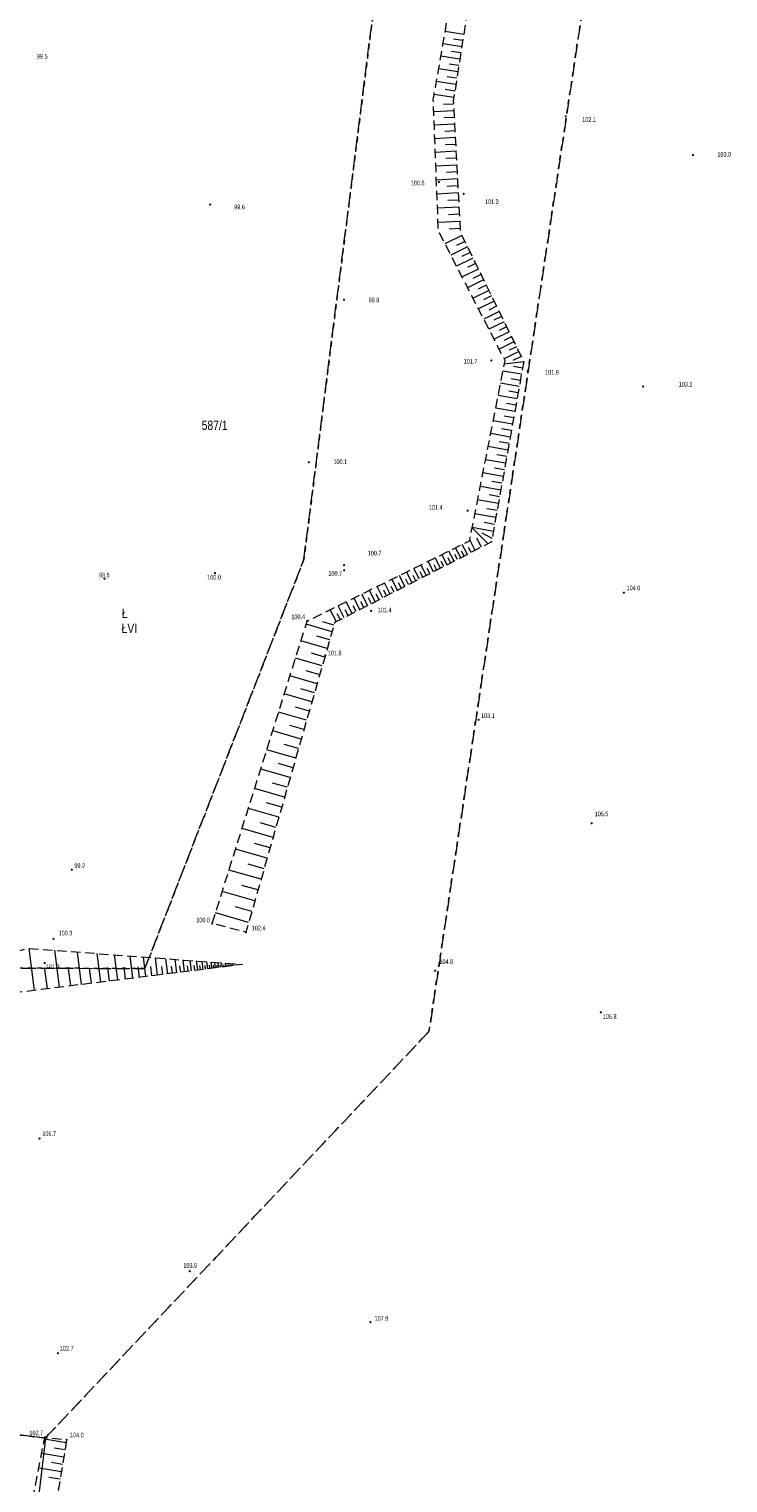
# Model space of a CAD drawing. Header units: inches. Extents: x 6497603 to 6502483, y 5925790 to 5934357.
# Tile 213 of 256: x 6501354 to 6501466, y 5926423 to 5926655. Entities that reach past the tile are written whole.
import ezdxf
from ezdxf.enums import TextEntityAlignment as Align

# ---------------------------------------------------------------- set-up
doc = ezdxf.new("R2010")
doc.units = ezdxf.units.IN
doc.header["$MEASUREMENT"] = 0
for name, pattern in [('1.5_0.75', [2.25, 1.5, -0.75]), ('219-1000', [0, 0]), ('egkk-1000', [3, 2.25, -0.75]), ('egug-1000', [1.5, 0.75, -0.75])]:
    doc.linetypes.add(name, pattern=pattern)
for name, color, linetype in [('000 Inne (niezydentyfikowane)', 7, 'Continuous'), ('203-punkt graniczny', 7, 'Continuous'), ('209-oznaczenie konturu klasyfikacyjnego', 7, 'Continuous'), ('210-oznaczenie konturu użytku gruntowego', 7, 'Continuous'), ('211-numer działki ewidencyjnej', 7, 'Continuous'), ('217-kontur klasyfikacyjny', 7, 'Continuous'), ('218-kontur użytku gruntowego', 7, 'Continuous'), ('219-działka ewidencyjna', 7, 'Continuous'), ('pikieta naturalna', 7, 'Continuous'), ('pikieta naturalna-Atr2', 7, 'Continuous'), ('skarpa nieumocniona', 7, 'Continuous')]:
    doc.layers.add(name, color=color, linetype=linetype)
doc.styles.get("Standard").update_dxf_attribs({"font": 'arial.ttf'})

# ---------------------------------------------------------------- blocks, each defined once
blk = doc.blocks.new('203')
at = {"linetype": 'Continuous', "lineweight": 0}
h = blk.add_hatch(color=0, dxfattribs=at)
edge = h.paths.add_edge_path()
edge.add_arc((0, 0), 0.09, 0, 360)
blk = doc.blocks.new('PW01')
at = {"linetype": 'Continuous', "lineweight": 13}
h = blk.add_hatch(color=0, dxfattribs=at)
edge = h.paths.add_edge_path()
edge.add_arc((0, 0), 0.18, 0, 360)

msp = doc.modelspace()

# ---------------------------------------------------------------- linework, layer by layer
at = {"layer": '000 Inne (niezydentyfikowane)', "color": 7, "linetype": 'Continuous', "lineweight": 18, "flags": 128}
for points in [[(6501423.96, 5926654.24), (6501421, 5926654.71)], [(6501423.8, 5926653.26), (6501422.32, 5926653.49)], [(6501423.34, 5926650.28), (6501420.31, 5926650.75)], [(6501423.65, 5926652.27), (6501420.66, 5926652.74)], [(6501423.5, 5926651.28), (6501421.99, 5926651.51)], [(6501423.02, 5926648.26), (6501419.96, 5926648.74)], [(6501423.18, 5926649.27), (6501421.66, 5926649.51)], [(6501422.71, 5926646.22), (6501419.61, 5926646.7)], [(6501422.87, 5926647.24), (6501421.33, 5926647.48)], [(6501422.38, 5926644.15), (6501419.25, 5926644.64)], [(6501422.55, 5926645.19), (6501420.99, 5926645.43)], [(6501422.38, 5926642.04), (6501419.17, 5926641.87)], [(6501422.33, 5926643.1), (6501420.73, 5926643.02)], [(6501422.5, 5926639.9), (6501419.26, 5926639.73)], [(6501422.44, 5926640.97), (6501420.83, 5926640.88)], [(6501422.61, 5926637.74), (6501419.34, 5926637.56)], [(6501422.55, 5926638.82), (6501420.93, 5926638.73)], [(6501422.67, 5926636.65), (6501421.03, 5926636.56)], [(6501422.73, 5926635.55), (6501419.42, 5926635.38)], [(6501422.78, 5926634.45), (6501421.13, 5926634.37)], [(6501422.84, 5926633.35), (6501419.51, 5926633.17)], [(6501422.9, 5926632.24), (6501421.23, 5926632.15)], [(6501422.96, 5926631.13), (6501419.6, 5926630.95)], [(6501423.02, 5926630.01), (6501421.33, 5926629.92)], [(6501423.08, 5926628.88), (6501419.68, 5926628.7)], [(6501423.14, 5926627.75), (6501421.43, 5926627.66)], [(6501423.2, 5926626.62), (6501419.77, 5926626.44)], [(6501423.26, 5926625.48), (6501421.54, 5926625.39)], [(6501423.32, 5926624.33), (6501419.86, 5926624.15)], [(6501423.38, 5926623.18), (6501421.64, 5926623.09)], [(6501423.67, 5926622.08), (6501420.97, 5926620.76)], [(6501424.13, 5926621.14), (6501422.79, 5926620.49)], [(6501424.57, 5926620.24), (6501421.9, 5926618.93)], [(6501425.44, 5926618.46), (6501422.81, 5926617.17)], [(6501425.01, 5926619.35), (6501423.68, 5926618.7)], [(6501426.3, 5926616.71), (6501423.7, 5926615.44)], [(6501425.87, 5926617.58), (6501424.56, 5926616.94)], [(6501426.72, 5926615.84), (6501425.43, 5926615.21)], [(6501427.15, 5926614.98), (6501424.58, 5926613.73)], [(6501427.57, 5926614.12), (6501426.29, 5926613.5)], [(6501427.98, 5926613.27), (6501425.45, 5926612.04)], [(6501428.81, 5926611.59), (6501426.31, 5926610.37)], [(6501428.39, 5926612.43), (6501427.14, 5926611.81)], [(6501429.62, 5926609.93), (6501427.16, 5926608.72)], [(6501429.21, 5926610.76), (6501427.97, 5926610.15)], [(6501430.02, 5926609.11), (6501428.8, 5926608.51)], [(6501430.42, 5926608.29), (6501427.99, 5926607.1)], [(6501431.21, 5926606.67), (6501428.82, 5926605.5)], [(6501430.82, 5926607.48), (6501429.61, 5926606.89)], [(6501432, 5926605.07), (6501429.63, 5926603.92)], [(6501431.61, 5926605.87), (6501430.42, 5926605.29)], [(6501432.38, 5926604.28), (6501431.21, 5926603.71)], [(6501432.77, 5926603.5), (6501430.43, 5926602.36)], [(6501433.54, 5926601.85), (6501430.46, 5926601.47)], [(6501433.15, 5926602.72), (6501431.81, 5926602.09)], [(6501433.19, 5926599.87), (6501430.25, 5926600.4)], [(6501433.36, 5926600.85), (6501431.9, 5926601.11)], [(6501432.84, 5926597.91), (6501429.87, 5926598.44)], [(6501432.66, 5926596.92), (6501431.17, 5926597.19)], [(6501433.01, 5926598.89), (6501431.54, 5926599.16)], [(6501432.49, 5926595.93), (6501429.48, 5926596.46)], [(6501432.31, 5926594.93), (6501430.79, 5926595.2)], [(6501431.77, 5926591.89), (6501428.69, 5926592.44)], [(6501432.13, 5926593.92), (6501429.08, 5926594.46)], [(6501431.95, 5926592.91), (6501430.42, 5926593.18)], [(6501431.4, 5926589.83), (6501428.28, 5926590.39)], [(6501431.58, 5926590.86), (6501430.03, 5926591.14)], [(6501431.03, 5926587.75), (6501427.87, 5926588.31)], [(6501431.22, 5926588.79), (6501429.65, 5926589.07)], [(6501430.65, 5926585.65), (6501427.46, 5926586.21)], [(6501430.84, 5926586.7), (6501429.26, 5926586.98)], [(6501430.27, 5926583.52), (6501427.04, 5926584.09)], [(6501430.46, 5926584.58), (6501428.86, 5926584.87)], [(6501429.89, 5926581.36), (6501426.62, 5926581.94)], [(6501430.08, 5926582.44), (6501428.46, 5926582.73)], [(6501429.5, 5926579.18), (6501426.19, 5926579.77)], [(6501429.7, 5926580.27), (6501428.05, 5926580.57)], [(6501429.11, 5926576.97), (6501425.76, 5926577.57)], [(6501428.91, 5926575.86), (6501427.23, 5926576.16)], [(6501429.31, 5926578.08), (6501427.64, 5926578.37)], [(6501428.71, 5926574.74), (6501425.32, 5926575.34)], [(6501427.86, 5926572.76), (6501425.32, 5926575.33)], [(6501428.51, 5926573.61), (6501426.92, 5926574.47)], [(6501422.42, 5926569.97), (6501421.58, 5926571.59)], [(6501423.49, 5926570.52), (6501422.66, 5926572.13)], [(6501424.02, 5926570.79), (6501423.61, 5926571.59)], [(6501424.56, 5926571.07), (6501423.74, 5926572.66)], [(6501425.13, 5926571.36), (6501424.72, 5926572.15)], [(6501425.79, 5926571.7), (6501424.93, 5926573.37)], [(6501426.79, 5926572.22), (6501426.04, 5926573.68)], [(6501418, 5926567.7), (6501417.13, 5926569.39)], [(6501419.12, 5926568.27), (6501418.26, 5926569.95)], [(6501419.68, 5926568.56), (6501419.25, 5926569.39)], [(6501420.23, 5926568.84), (6501419.38, 5926570.51)], [(6501420.78, 5926569.13), (6501420.36, 5926569.95)], [(6501421.33, 5926569.41), (6501420.48, 5926571.05)], [(6501421.87, 5926569.69), (6501421.45, 5926570.51)], [(6501422.95, 5926570.24), (6501422.54, 5926571.05)], [(6501413.4, 5926565.33), (6501412.49, 5926567.1)], [(6501414.57, 5926565.93), (6501413.67, 5926567.68)], [(6501415.15, 5926566.23), (6501414.7, 5926567.1)], [(6501415.73, 5926566.53), (6501414.84, 5926568.26)], [(6501416.3, 5926566.82), (6501415.86, 5926567.68)], [(6501416.87, 5926567.12), (6501415.99, 5926568.83)], [(6501417.44, 5926567.41), (6501417, 5926568.26)], [(6501418.57, 5926567.99), (6501418.13, 5926568.83)], [(6501408.61, 5926562.86), (6501407.66, 5926564.71)], [(6501409.82, 5926563.49), (6501408.88, 5926565.32)], [(6501410.43, 5926563.8), (6501409.96, 5926564.71)], [(6501411.03, 5926564.11), (6501410.1, 5926565.92)], [(6501411.63, 5926564.42), (6501411.17, 5926565.32)], [(6501412.22, 5926564.72), (6501411.3, 5926566.51)], [(6501412.82, 5926565.03), (6501412.36, 5926565.92)], [(6501413.99, 5926565.63), (6501413.54, 5926566.51)], [(6501403.6, 5926560.29), (6501402.61, 5926562.21)], [(6501404.87, 5926560.94), (6501403.89, 5926562.85)], [(6501405.5, 5926561.27), (6501405.01, 5926562.21)], [(6501406.13, 5926561.59), (6501405.16, 5926563.47)], [(6501406.75, 5926561.91), (6501406.27, 5926562.85)], [(6501407.37, 5926562.23), (6501406.41, 5926564.1)], [(6501407.99, 5926562.55), (6501407.51, 5926563.48)], [(6501409.22, 5926563.18), (6501408.74, 5926564.1)], [(6501402.91, 5926558.69), (6501398.78, 5926559.88)], [(6501403.22, 5926559.75), (6501401.44, 5926560.26)], [(6501404.24, 5926560.62), (6501403.74, 5926561.57)], [(6501402.54, 5926557.39), (6501400.46, 5926557.99)], [(6501402.15, 5926556.02), (6501397.94, 5926557.23)], [(6501401.75, 5926554.63), (6501399.63, 5926555.24)], [(6501401.35, 5926553.22), (6501397.07, 5926554.45)], [(6501400.53, 5926550.37), (6501396.18, 5926551.62)], [(6501400.94, 5926551.8), (6501398.78, 5926552.42)], [(6501399.7, 5926547.47), (6501395.28, 5926548.74)], [(6501400.11, 5926548.93), (6501397.92, 5926549.56)], [(6501399.28, 5926546), (6501397.05, 5926546.64)], [(6501398.85, 5926544.52), (6501394.36, 5926545.81)], [(6501398.42, 5926543.03), (6501396.16, 5926543.68)], [(6501397.99, 5926541.52), (6501393.43, 5926542.83)], [(6501397.12, 5926538.48), (6501392.48, 5926539.81)], [(6501397.56, 5926540.01), (6501395.26, 5926540.67)], [(6501396.23, 5926535.38), (6501391.51, 5926536.73)], [(6501396.68, 5926536.93), (6501394.34, 5926537.6)], [(6501395.78, 5926533.81), (6501393.4, 5926534.49)], [(6501395.33, 5926532.23), (6501390.53, 5926533.6)], [(6501394.41, 5926529.02), (6501389.53, 5926530.42)], [(6501394.87, 5926530.63), (6501392.45, 5926531.32)], [(6501393.95, 5926527.4), (6501391.49, 5926528.11)], [(6501393.48, 5926525.76), (6501388.52, 5926527.19)], [(6501392.53, 5926522.45), (6501387.48, 5926523.9)], [(6501393, 5926524.12), (6501390.5, 5926524.83)], [(6501391.56, 5926519.09), (6501386.43, 5926520.56)], [(6501392.05, 5926520.78), (6501389.5, 5926521.5)], [(6501391.07, 5926517.38), (6501388.49, 5926518.12)], [(6501390.58, 5926515.66), (6501385.37, 5926517.16)], [(6501389.58, 5926512.18), (6501384.28, 5926513.7)], [(6501390.09, 5926513.93), (6501387.46, 5926514.68)], [(6501355.34, 5926501.31), (6501354.51, 5926508.04)], [(6501359.33, 5926501.81), (6501358.6, 5926507.73)], [(6501362.85, 5926502.25), (6501362.2, 5926507.45)], [(6501365.94, 5926502.64), (6501365.37, 5926507.22)], [(6501368.66, 5926502.97), (6501368.15, 5926507)], [(6501371.05, 5926503.27), (6501370.61, 5926506.82)], [(6501373.15, 5926503.53), (6501372.77, 5926506.66)], [(6501375.01, 5926503.77), (6501374.67, 5926506.51)], [(6501376.64, 5926503.97), (6501376.34, 5926506.39)], [(6501357.4, 5926501.57), (6501357.01, 5926504.72)], [(6501361.15, 5926502.04), (6501360.8, 5926504.81)], [(6501364.44, 5926502.45), (6501364.14, 5926504.89)], [(6501367.34, 5926502.81), (6501367.07, 5926504.96)], [(6501369.89, 5926503.13), (6501369.65, 5926505.02)], [(6501372.14, 5926503.41), (6501371.93, 5926505.07)], [(6501374.11, 5926503.65), (6501373.93, 5926505.12)], [(6501375.85, 5926503.87), (6501375.69, 5926505.16)], [(6501377.38, 5926504.06), (6501377.24, 5926505.2)], [(6501378.07, 5926504.15), (6501377.81, 5926506.28)], [(6501378.73, 5926504.23), (6501378.6, 5926505.23)], [(6501379.34, 5926504.31), (6501379.1, 5926506.18)], [(6501379.91, 5926504.38), (6501379.8, 5926505.25)], [(6501380.45, 5926504.44), (6501380.24, 5926506.09)], [(6501380.95, 5926504.51), (6501380.86, 5926505.28)], [(6501381.43, 5926504.57), (6501381.25, 5926506.02)], [(6501381.87, 5926504.62), (6501381.79, 5926505.3)], [(6501382.29, 5926504.67), (6501382.13, 5926505.95)], [(6501382.68, 5926504.72), (6501382.6, 5926505.32)], [(6501383.04, 5926504.77), (6501382.9, 5926505.89)], [(6501383.39, 5926504.81), (6501383.32, 5926505.34)], [(6501383.71, 5926504.85), (6501383.59, 5926505.84)], [(6501384.01, 5926504.89), (6501383.96, 5926505.35)], [(6501384.3, 5926504.92), (6501384.19, 5926505.79)], [(6501384.57, 5926504.96), (6501384.52, 5926505.36)], [(6501384.83, 5926504.99), (6501384.73, 5926505.75)], [(6501385.1, 5926505.02), (6501385.06, 5926505.38)], [(6501385.37, 5926505.06), (6501385.29, 5926505.71)], [(6501385.65, 5926505.09), (6501385.61, 5926505.39)], [(6501385.92, 5926505.13), (6501385.85, 5926505.67)], [(6501386.19, 5926505.16), (6501386.16, 5926505.4)], [(6501386.46, 5926505.19), (6501386.41, 5926505.63)], [(6501386.74, 5926505.23), (6501386.71, 5926505.42)], [(6501387.01, 5926505.26), (6501386.97, 5926505.58)], [(6501387.28, 5926505.3), (6501387.27, 5926505.43)], [(6501387.56, 5926505.33), (6501387.53, 5926505.54)], [(6501387.83, 5926505.36), (6501387.82, 5926505.44)], [(6501388.1, 5926505.4), (6501388.09, 5926505.5)], [(6501360.4, 5926428.94), (6501356.92, 5926429.51)], [(6501360.22, 5926427.82), (6501358.46, 5926428.11)], [(6501360.03, 5926426.66), (6501356.49, 5926427.25)], [(6501359.83, 5926425.49), (6501358.05, 5926425.78)], [(6501359.64, 5926424.3), (6501356.04, 5926424.9)], [(6501359.44, 5926423.11), (6501357.62, 5926423.41)]]:
    msp.add_lwpolyline(points, dxfattribs=at)
at = {"layer": '217-kontur klasyfikacyjny', "color": 3, "linetype": 'egkk-1000', "lineweight": 18, "flags": 128}
for points in [[(6501464.39, 5926801.04), (6501418.41, 5926494.74)], [(6501398.41, 5926570.24), (6501410.16, 5926663)], [(6501373, 5926504.83), (6501398.41, 5926570.24)], [(6501347.35, 5926504.87), (6501373, 5926504.83)], [(6501418.41, 5926494.74), (6501357.08, 5926429.71)], [(6501357.08, 5926429.71), (6501342.62, 5926431.39)]]:
    msp.add_lwpolyline(points, dxfattribs=at)
at = {"layer": '218-kontur użytku gruntowego', "color": 3, "linetype": 'egug-1000', "lineweight": 18, "flags": 128}
for points in [[(6501418.41, 5926494.74), (6501464.39, 5926801.04)], [(6501410.16, 5926663), (6501398.41, 5926570.24)], [(6501398.41, 5926570.24), (6501373, 5926504.83)], [(6501373, 5926504.83), (6501347.35, 5926504.87)], [(6501357.08, 5926429.71), (6501418.41, 5926494.74)], [(6501342.62, 5926431.39), (6501357.08, 5926429.71)]]:
    msp.add_lwpolyline(points, dxfattribs=at)
at = {"layer": '219-działka ewidencyjna', "color": 3, "linetype": '219-1000', "lineweight": 18, "flags": 128}
for points in [[(6501357.08, 5926429.71), (6501342.62, 5926431.39)], [(6501357.08, 5926429.71), (6501350.24, 5926371.8)]]:
    msp.add_lwpolyline(points, dxfattribs=at)
at = {"layer": 'skarpa nieumocniona', "color": 7, "linetype": '1.5_0.75', "lineweight": 18, "flags": 128}
for points in [[(6501440.91, 5926713.86), (6501427.49, 5926676.9), (6501422.3, 5926643.61), (6501423.41, 5926622.61), (6501433.55, 5926601.9), (6501428.41, 5926573.05), (6501403.33, 5926560.15), (6501389.14, 5926510.63), (6501383.75, 5926512), (6501398.94, 5926560.4), (6501424.91, 5926573.24), (6501430.58, 5926602.07), (6501419.91, 5926622.81), (6501419.1, 5926643.79), (6501424.9, 5926677.04)], [(6501440.91, 5926713.86), (6501427.49, 5926676.9), (6501422.3, 5926643.61), (6501423.41, 5926622.61), (6501433.55, 5926601.9), (6501428.41, 5926573.05), (6501403.33, 5926560.15), (6501389.14, 5926510.63), (6501383.75, 5926512), (6501398.94, 5926560.4), (6501424.91, 5926573.24), (6501430.58, 5926602.07), (6501419.91, 5926622.81), (6501419.1, 5926643.79), (6501424.9, 5926677.04)], [(6501314.95, 5926451.54), (6501327.81, 5926494.97), (6501330.69, 5926500.51), (6501354.18, 5926508.06), (6501388.6, 5926505.46), (6501333.08, 5926498.54), (6501329.74, 5926493.38)], [(6501314.95, 5926451.54), (6501327.81, 5926494.97), (6501330.69, 5926500.51), (6501354.18, 5926508.06), (6501388.6, 5926505.46), (6501333.08, 5926498.54), (6501329.74, 5926493.38)], [(6501360.48, 5926429.43), (6501357.62, 5926411.99), (6501354.55, 5926393.68), (6501351.44, 5926374.91), (6501348.66, 5926355.88), (6501345.74, 5926335.51), (6501341.45, 5926306.68), (6501343.24, 5926330.83), (6501344.39, 5926347.52), (6501346.13, 5926375.34), (6501349.14, 5926389.95), (6501353.59, 5926412.17), (6501356.98, 5926429.81)], [(6501360.48, 5926429.43), (6501357.62, 5926411.99), (6501354.55, 5926393.68), (6501351.44, 5926374.91), (6501348.66, 5926355.88), (6501345.74, 5926335.51), (6501341.45, 5926306.68), (6501343.24, 5926330.83), (6501344.39, 5926347.52), (6501346.13, 5926375.34), (6501349.14, 5926389.95), (6501353.59, 5926412.17), (6501356.98, 5926429.81)]]:
    msp.add_lwpolyline(points, close=True, dxfattribs=at)

# ---------------------------------------------------------------- block references
at = {"layer": '203-punkt graniczny', "color": 3, "linetype": 'Continuous', "lineweight": 18}
msp.add_blockref('203', (6501357.08, 5926429.71), dxfattribs=at)
at = {"layer": 'pikieta naturalna', "color": 7, "linetype": 'Continuous', "lineweight": 13}
for p in [(6501440.26, 5926641.14), (6501460.61, 5926634.95), (6501420.01, 5926630.65), (6501423.96, 5926628.75), (6501383.42, 5926627.02), (6501404.83, 5926611.81), (6501428.38, 5926602.08), (6501434.2, 5926600.44), (6501452.65, 5926597.91), (6501399.2, 5926585.8), (6501424.59, 5926578.07), (6501404.83, 5926569.34), (6501366.53, 5926567.18), (6501384.2, 5926568.1), (6501404.83, 5926568.53), (6501449.57, 5926564.94), (6501409.16, 5926562.03), (6501398.94, 5926560.4), (6501401.84, 5926554.92), (6501426.33, 5926544.6), (6501444.41, 5926528.05), (6501361.3, 5926520.62), (6501383.75, 5926512), (6501358.38, 5926509.56), (6501389.14, 5926510.63), (6501356.96, 5926505.7), (6501419.4, 5926504.46), (6501445.88, 5926497.81), (6501356.15, 5926477.61), (6501380.16, 5926456.39), (6501409.04, 5926448.24), (6501359.08, 5926443.28), (6501356.98, 5926429.81), (6501360.48, 5926429.43)]:
    msp.add_blockref('PW01', p, dxfattribs=at)

# ---------------------------------------------------------------- texts
at = {"layer": '209-oznaczenie konturu klasyfikacyjnego', "color": 3, "linetype": 'Continuous', "lineweight": 18, "width": 0.79}
msp.add_text('ŁVI', height=1.5, dxfattribs=at).set_placement((6501369.27, 5926559.99), align=Align.TOP_LEFT)
at = {"layer": '210-oznaczenie konturu użytku gruntowego', "color": 3, "linetype": 'Continuous', "lineweight": 18, "width": 0.79}
msp.add_text('Ł', height=1.5, dxfattribs=at).set_placement((6501369.29, 5926560.89))
at = {"layer": '211-numer działki ewidencyjnej', "color": 3, "linetype": 'Continuous', "lineweight": 18, "width": 0.79}
msp.add_text('587/1', height=1.5, dxfattribs=at).set_placement((6501382.07, 5926592.47), align=Align.TOP_LEFT)
at = {"layer": 'pikieta naturalna-Atr2', "color": 7, "width": 0.667}
for s, p in [('99.5', (6501355.73, 5926650.37)), ('102.1', (6501442.92, 5926640.26)), ('103.0', (6501464.53, 5926634.7)), ('100.5', (6501415.51, 5926630.09)), ('101.3', (6501427.37, 5926627.11)), ('99.6', (6501387.27, 5926626.28)), ('99.8', (6501408.76, 5926611.39)), ('101.7', (6501423.96, 5926601.58)), ('101.9', (6501436.98, 5926599.81)), ('103.1', (6501458.34, 5926597.91)), ('100.1', (6501403.14, 5926585.51)), ('101.4', (6501418.4, 5926578.2)), ('100.7', (6501408.62, 5926570.89)), ('99.6', (6501365.65, 5926567.38)), ('100.0', (6501382.95, 5926567.05)), ('100.7', (6501402.33, 5926567.66)), ('104.0', (6501450, 5926565.33)), ('101.4', (6501410.24, 5926561.8)), ('100.4', (6501396.41, 5926560.7)), ('101.8', (6501402.24, 5926554.9)), ('103.1', (6501426.74, 5926544.89)), ('105.5', (6501444.91, 5926529.18)), ('99.2', (6501361.72, 5926520.88)), ('100.8', (6501381.22, 5926512.21)), ('102.4', (6501390.08, 5926510.92)), ('100.3', (6501359.2, 5926510.11)), ('101.3', (6501357.16, 5926504.72)), ('104.8', (6501420.08, 5926505.55)), ('106.8', (6501446.22, 5926496.76)), ('101.7', (6501356.6, 5926478.02)), ('103.9', (6501379.15, 5926456.93)), ('107.9', (6501409.71, 5926448.48)), ('102.7', (6501359.41, 5926443.7)), ('102.7', (6501354.53, 5926430.15)), ('104.0', (6501361.01, 5926429.82))]:
    msp.add_text(s, height=0.75, dxfattribs=at).set_placement(p)

doc.saveas('drawing.dxf')
